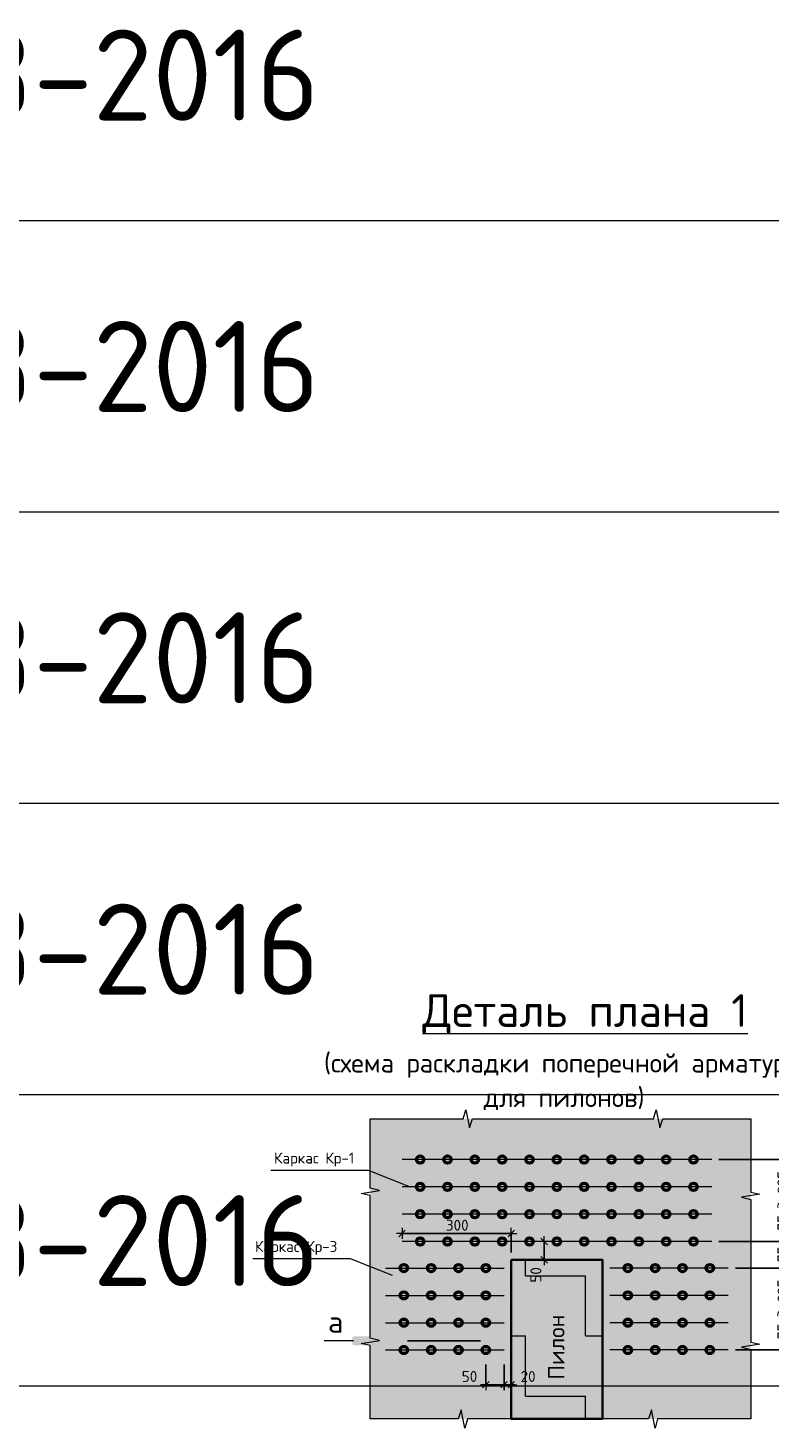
# Model space of a CAD drawing. Header units: metres. Extents: x -38 to 100, y -15 to 19.
# Tile 47 of 63: x 73.71 to 75.75, y 4.04 to 7.88. Entities that reach past the tile are written whole.
import ezdxf

# ---------------------------------------------------------------- set-up
doc = ezdxf.new("R2010")
doc.units = ezdxf.units.M
doc.header["$PDMODE"] = 65
doc.linetypes.add('______2', pattern=[0.27, 0.2, -0.07])
doc.layers.add('XR$4$_3705', color=7, linetype='Continuous')
for name, color, linetype, lineweight in [('XR$4$ВК__отв в полу 1-2 эт', 220, 'Continuous', 25), ('XR$4$Размерная линия (1)', 7, 'Continuous', 13), ('XR$4$Текст_ общее_1', 7, 'Continuous', 13)]:
    doc.layers.add(name, color=color, linetype=linetype, lineweight=lineweight)
doc.styles.add('ISOCPEUR', font='txt')
doc.dimstyles.new('DIMSTYLE_29', dxfattribs={"dimtxt": 0.03, "dimasz": 0.03, "dimexe": 0, "dimexo": 0, "dimgap": 0.015, "dimtad": 2, "dimdec": 0, "dimlfac": 1000, "dimrnd": 5, "dimzin": 12, "dimdsep": 46, "dimtxsty": 'ISOCPEUR', "dimblk1": 'ALL_ML_STRICH', "dimblk2": 'ALL_ML_STRICH', "dimsah": 1, "dimcen": 0, "dimclrd": 7, "dimclre": 256, "dimclrt": 7, "dimadec": 0, "dimazin": 0, "dimtfac": 1, "dimtdec": 0, "dimtix": 1, "dimtmove": 2, "dimatfit": 3, "dimfxl": 0, "dimtvp": 1.2, "dimtzin": 0, "dimlwd": 0, "dimlwe": -3, "dimarcsym": 0})
doc.dimstyles.new('DIMSTYLE_30', dxfattribs={"dimtxt": 0.03, "dimasz": 0.03, "dimexe": 0, "dimexo": 1e-06, "dimgap": 0.015, "dimtad": 2, "dimdec": 0, "dimlfac": 1000, "dimrnd": 5, "dimzin": 12, "dimdsep": 46, "dimtxsty": 'ISOCPEUR', "dimblk1": 'ALL_ML_STRICH', "dimblk2": 'ALL_ML_STRICH', "dimsah": 1, "dimcen": 0, "dimse1": 1, "dimse2": 1, "dimclrd": 7, "dimclre": 256, "dimclrt": 7, "dimadec": 0, "dimazin": 0, "dimtfac": 1, "dimtdec": 0, "dimtix": 1, "dimtmove": 2, "dimatfit": 3, "dimfxl": 0, "dimtvp": 1.2, "dimtzin": 0, "dimlwd": 0, "dimlwe": -3, "dimarcsym": 0})
doc.dimstyles.new('DIMSTYLE_31', dxfattribs={"dimtxt": 0.03, "dimasz": 0.03, "dimexe": 0, "dimexo": 0, "dimgap": 0.015, "dimtad": 2, "dimdec": 0, "dimlfac": 1000, "dimrnd": 5, "dimzin": 12, "dimdsep": 46, "dimtxsty": 'ISOCPEUR', "dimblk1": 'ALL_ML_STRICH', "dimblk2": 'ALL_ML_STRICH', "dimsah": 1, "dimcen": 0, "dimclrd": 7, "dimclre": 256, "dimclrt": 7, "dimadec": 0, "dimazin": 0, "dimtfac": 1, "dimtdec": 0, "dimtix": 1, "dimtmove": 2, "dimatfit": 3, "dimfxl": 0, "dimtzin": 0, "dimlwd": 0, "dimlwe": -3, "dimarcsym": 0})

# ---------------------------------------------------------------- blocks, each defined once
blk = doc.blocks.new('ЭЛЕМЕНТ_УЗОРА_18')
at = {"color": 7, "linetype": 'Continuous', "lineweight": 13, "transparency": 33554687}
for p, q in [((74.6496, 4.8864), (74.6496, 4.8864)), ((74.6496, 4.8864), (74.6496, 4.8864)), ((75.6936, 4.8864), (75.6936, 4.8864)), ((75.6936, 4.8864), (75.6936, 4.8864)), ((74.6496, 4.0624), (74.6496, 4.0624)), ((75.6936, 4.0624), (75.6936, 4.0624))]:
    blk.add_line(p, q, dxfattribs=at)
for points in [[(74.6496, 4.4744), (74.6496, 4.6759), (74.6246, 4.6816), (74.6746, 4.6895), (74.6496, 4.6961), (74.6496, 4.8864)], [(74.6496, 4.8864), (74.9048, 4.8864), (74.9121, 4.9114), (74.9221, 4.8614), (74.9304, 4.8864), (75.1716, 4.8864)], [(75.1716, 4.8864), (75.4268, 4.8864), (75.4341, 4.9114), (75.4441, 4.8614), (75.4524, 4.8864), (75.6936, 4.8864)], [(75.6936, 4.8864), (75.6936, 4.6849), (75.7186, 4.6792), (75.6686, 4.6713), (75.6936, 4.6648), (75.6936, 4.4744)], [(74.6496, 4.0624), (74.6496, 4.2639), (74.6246, 4.2696), (74.6746, 4.2775), (74.6496, 4.2841), (74.6496, 4.4744)], [(75.6936, 4.4744), (75.6936, 4.2729), (75.7186, 4.2672), (75.6686, 4.2593), (75.6936, 4.2528), (75.6936, 4.0624)], [(75.1716, 4.0624), (74.9163, 4.0624), (74.909, 4.0374), (74.8991, 4.0874), (74.8907, 4.0624), (74.6496, 4.0624), (74.6496, 4.0624)], [(75.6936, 4.0624), (75.6936, 4.0624), (75.4383, 4.0624), (75.431, 4.0374), (75.4211, 4.0874), (75.4127, 4.0624), (75.1716, 4.0624)]]:
    blk.add_lwpolyline(points, dxfattribs=at)
blk = doc.blocks.new('ALL_ML_STRICH')
at = {"color": 0, "linetype": 'ByBlock', "lineweight": -2}
for p, q in [((-1, 0), (0.5, 0)), ((-0.3, -0.3), (0.3, 0.3)), ((0, -0.5), (0, 0.5))]:
    blk.add_line(p, q, dxfattribs=at)
blk = doc.blocks.new('*D481')
at = {"layer": 'DEFPOINTS', "color": 7, "linetype": 'Continuous', "lineweight": 13, "transparency": 33554687}
for p in [(74.9666, 4.2316), (75.0166, 4.2316), (74.9666, 4.1563)]:
    blk.add_point(p, dxfattribs=at)
at = {"layer": 'XR$4$Размерная линия (1)', "color": 9, "linetype": 'Continuous', "lineweight": -2, "true_color": 0xc7c7c7, "transparency": 33554687}
for p, q in [((74.9666, 4.2116), (74.9666, 4.1563)), ((75.0166, 4.2116), (75.0166, 4.1563))]:
    blk.add_line(p, q, dxfattribs=at)
at = {"layer": 'XR$4$Размерная линия (1)', "color": 7, "linetype": 'Continuous', "lineweight": -2, "transparency": 33554687}
blk.add_line((74.9666, 4.1563), (75.0166, 4.1563), dxfattribs=at)
at = {"layer": 'XR$4$Размерная линия (1)', "color": 7, "linetype": 'Continuous', "lineweight": 13, "transparency": 33554687, "xscale": 0.03, "yscale": 0.03, "zscale": 0.03, "rotation": 180}
blk.add_blockref('ALL_ML_STRICH', (74.9666, 4.1563), dxfattribs=at)
at = {"layer": 'XR$4$Размерная линия (1)', "color": 7, "linetype": 'Continuous', "lineweight": 13, "transparency": 33554687, "xscale": 0.03, "yscale": 0.03, "zscale": 0.03}
blk.add_blockref('ALL_ML_STRICH', (75.0166, 4.1563), dxfattribs=at)
at = {"layer": 'XR$4$Размерная линия (1)', "color": 7, "linetype": 'Continuous', "lineweight": 13, "transparency": 33554687, "insert": (74.9219, 4.1789), "char_height": 0.03, "width": 0.06, "attachment_point": 5, "style": 'ISOCPEUR'}
blk.add_mtext('\\A1;{50}', dxfattribs=at)
blk = doc.blocks.new('*D482')
at = {"layer": 'DEFPOINTS', "color": 7, "linetype": 'Continuous', "lineweight": 13, "transparency": 33554687}
for p in [(75.0166, 4.2316), (75.0166, 4.1563), (75.0366, 4.166)]:
    blk.add_point(p, dxfattribs=at)
at = {"layer": 'XR$4$Размерная линия (1)', "color": 9, "linetype": 'Continuous', "lineweight": -2, "true_color": 0xc7c7c7, "transparency": 33554687}
for p, q in [((75.0166, 4.2116), (75.0166, 4.1563)), ((75.0366, 4.1563), (75.0366, 4.1563))]:
    blk.add_line(p, q, dxfattribs=at)
at = {"layer": 'XR$4$Размерная линия (1)', "color": 7, "linetype": 'Continuous', "lineweight": -2, "transparency": 33554687}
blk.add_line((75.0166, 4.1563), (75.0366, 4.1563), dxfattribs=at)
at = {"layer": 'XR$4$Размерная линия (1)', "color": 7, "linetype": 'Continuous', "lineweight": 13, "transparency": 33554687, "xscale": 0.03, "yscale": 0.03, "zscale": 0.03, "rotation": 180}
blk.add_blockref('ALL_ML_STRICH', (75.0166, 4.1563), dxfattribs=at)
at = {"layer": 'XR$4$Размерная линия (1)', "color": 7, "linetype": 'Continuous', "lineweight": 13, "transparency": 33554687, "xscale": 0.03, "yscale": 0.03, "zscale": 0.03}
blk.add_blockref('ALL_ML_STRICH', (75.0366, 4.1563), dxfattribs=at)
at = {"layer": 'XR$4$Размерная линия (1)', "color": 7, "linetype": 'Continuous', "lineweight": 13, "transparency": 33554687, "insert": (75.0827, 4.1788), "char_height": 0.03, "width": 0.06, "attachment_point": 5, "style": 'ISOCPEUR'}
blk.add_mtext('\\A1;{20}', dxfattribs=at)
blk = doc.blocks.new('*D483')
at = {"layer": 'DEFPOINTS', "color": 7, "linetype": 'Continuous', "lineweight": 13, "transparency": 33554687}
for p in [(75.1298, 4.5494), (75.1265, 4.4994), (75.1276, 4.4994)]:
    blk.add_point(p, dxfattribs=at)
at = {"layer": 'XR$4$Размерная линия (1)', "color": 7, "linetype": 'Continuous', "lineweight": -2, "transparency": 33554687}
blk.add_line((75.1265, 4.4994), (75.1265, 4.5494), dxfattribs=at)
at = {"layer": 'XR$4$Размерная линия (1)', "color": 7, "linetype": 'Continuous', "lineweight": 13, "transparency": 33554687, "xscale": 0.03, "yscale": 0.03, "zscale": 0.03}
for p, rotation in [((75.1265, 4.5494), 90), ((75.1265, 4.4994), 270)]:
    blk.add_blockref('ALL_ML_STRICH', p, dxfattribs=dict(at, rotation=rotation))
at = {"layer": 'XR$4$Размерная линия (1)', "color": 7, "linetype": 'Continuous', "lineweight": 13, "transparency": 33554687, "insert": (75.104, 4.4578), "char_height": 0.03, "width": 0.06, "attachment_point": 5, "rotation": 90, "style": 'ISOCPEUR'}
blk.add_mtext('\\A1;{50}', dxfattribs=at)
blk = doc.blocks.new('*D484')
at = {"layer": 'DEFPOINTS', "color": 7, "linetype": 'Continuous', "lineweight": 13, "transparency": 33554687}
for p in [(75.6316, 4.4766), (75.6316, 4.2516), (75.8046, 4.2516)]:
    blk.add_point(p, dxfattribs=at)
at = {"layer": 'XR$4$Размерная линия (1)', "color": 9, "linetype": 'Continuous', "lineweight": -2, "true_color": 0xc7c7c7, "transparency": 33554687}
for p, q in [((75.6516, 4.4766), (75.8046, 4.4766)), ((75.6516, 4.2516), (75.8046, 4.2516))]:
    blk.add_line(p, q, dxfattribs=at)
at = {"layer": 'XR$4$Размерная линия (1)', "color": 7, "linetype": 'Continuous', "lineweight": -2, "transparency": 33554687}
blk.add_line((75.8046, 4.2516), (75.8046, 4.4766), dxfattribs=at)
at = {"layer": 'XR$4$Размерная линия (1)', "color": 7, "linetype": 'Continuous', "lineweight": 13, "transparency": 33554687, "xscale": 0.03, "yscale": 0.03, "zscale": 0.03}
for p, rotation in [((75.8046, 4.4766), 90), ((75.8046, 4.2516), 270)]:
    blk.add_blockref('ALL_ML_STRICH', p, dxfattribs=dict(at, rotation=rotation))
at = {"layer": 'XR$4$Размерная линия (1)', "color": 7, "linetype": 'Continuous', "lineweight": 13, "transparency": 33554687, "insert": (75.7671, 4.2816), "char_height": 0.03, "width": 0.0015, "attachment_point": 1, "rotation": 90, "line_spacing_factor": 0.60241, "style": 'ISOCPEUR'}
blk.add_mtext('75х3=225', dxfattribs=at)
blk = doc.blocks.new('*D485')
at = {"layer": 'DEFPOINTS', "color": 7, "linetype": 'Continuous', "lineweight": 13, "transparency": 33554687}
for p in [(75.5866, 4.5494), (75.6316, 4.4766), (75.8046, 4.4766)]:
    blk.add_point(p, dxfattribs=at)
at = {"layer": 'XR$4$Размерная линия (1)', "color": 9, "linetype": 'Continuous', "lineweight": -2, "true_color": 0xc7c7c7, "transparency": 33554687}
for p, q in [((75.6066, 4.5494), (75.8046, 4.5494)), ((75.6516, 4.4766), (75.8046, 4.4766))]:
    blk.add_line(p, q, dxfattribs=at)
at = {"layer": 'XR$4$Размерная линия (1)', "color": 7, "linetype": 'Continuous', "lineweight": -2, "transparency": 33554687}
blk.add_line((75.8046, 4.4766), (75.8046, 4.5494), dxfattribs=at)
at = {"layer": 'XR$4$Размерная линия (1)', "color": 7, "linetype": 'Continuous', "lineweight": 13, "transparency": 33554687, "xscale": 0.03, "yscale": 0.03, "zscale": 0.03}
for p, rotation in [((75.8046, 4.5494), 90), ((75.8046, 4.4766), 270)]:
    blk.add_blockref('ALL_ML_STRICH', p, dxfattribs=dict(at, rotation=rotation))
at = {"layer": 'XR$4$Размерная линия (1)', "color": 7, "linetype": 'Continuous', "lineweight": 13, "transparency": 33554687, "insert": (75.7821, 4.5145), "char_height": 0.03, "width": 0.06, "attachment_point": 5, "rotation": 90, "style": 'ISOCPEUR'}
blk.add_mtext('\\A1;{75}', dxfattribs=at)
blk = doc.blocks.new('*D486')
at = {"layer": 'DEFPOINTS', "color": 7, "linetype": 'Continuous', "lineweight": 13, "transparency": 33554687}
for p in [(75.5866, 4.7744), (75.5866, 4.5494), (75.8046, 4.5494)]:
    blk.add_point(p, dxfattribs=at)
at = {"layer": 'XR$4$Размерная линия (1)', "color": 9, "linetype": 'Continuous', "lineweight": -2, "true_color": 0xc7c7c7, "transparency": 33554687}
for p, q in [((75.6066, 4.7744), (75.8046, 4.7744)), ((75.6066, 4.5494), (75.8046, 4.5494))]:
    blk.add_line(p, q, dxfattribs=at)
at = {"layer": 'XR$4$Размерная линия (1)', "color": 7, "linetype": 'Continuous', "lineweight": -2, "transparency": 33554687}
blk.add_line((75.8046, 4.5494), (75.8046, 4.7744), dxfattribs=at)
at = {"layer": 'XR$4$Размерная линия (1)', "color": 7, "linetype": 'Continuous', "lineweight": 13, "transparency": 33554687, "xscale": 0.03, "yscale": 0.03, "zscale": 0.03}
for p, rotation in [((75.8046, 4.7744), 90), ((75.8046, 4.5494), 270)]:
    blk.add_blockref('ALL_ML_STRICH', p, dxfattribs=dict(at, rotation=rotation))
at = {"layer": 'XR$4$Размерная линия (1)', "color": 7, "linetype": 'Continuous', "lineweight": 13, "transparency": 33554687, "insert": (75.7671, 4.5794), "char_height": 0.03, "width": 0.0015, "attachment_point": 1, "rotation": 90, "line_spacing_factor": 0.60241, "style": 'ISOCPEUR'}
blk.add_mtext('75х3=225', dxfattribs=at)
blk = doc.blocks.new('*D487')
at = {"layer": 'DEFPOINTS', "color": 7, "linetype": 'Continuous', "lineweight": 13, "transparency": 33554687}
for p in [(74.7366, 4.5717), (74.7366, 4.5494), (75.0366, 4.4994)]:
    blk.add_point(p, dxfattribs=at)
at = {"layer": 'XR$4$Размерная линия (1)', "color": 9, "linetype": 'Continuous', "lineweight": -2, "true_color": 0xc7c7c7, "transparency": 33554687}
for p, q in [((74.7366, 4.5717), (74.7366, 4.5717)), ((75.0366, 4.5194), (75.0366, 4.5717))]:
    blk.add_line(p, q, dxfattribs=at)
at = {"layer": 'XR$4$Размерная линия (1)', "color": 7, "linetype": 'Continuous', "lineweight": -2, "transparency": 33554687}
blk.add_line((74.7366, 4.5717), (75.0366, 4.5717), dxfattribs=at)
at = {"layer": 'XR$4$Размерная линия (1)', "color": 7, "linetype": 'Continuous', "lineweight": 13, "transparency": 33554687, "xscale": 0.03, "yscale": 0.03, "zscale": 0.03, "rotation": 180}
blk.add_blockref('ALL_ML_STRICH', (74.7366, 4.5717), dxfattribs=at)
at = {"layer": 'XR$4$Размерная линия (1)', "color": 7, "linetype": 'Continuous', "lineweight": 13, "transparency": 33554687, "xscale": 0.03, "yscale": 0.03, "zscale": 0.03}
blk.add_blockref('ALL_ML_STRICH', (75.0366, 4.5717), dxfattribs=at)
at = {"layer": 'XR$4$Размерная линия (1)', "color": 7, "linetype": 'Continuous', "lineweight": 13, "transparency": 33554687, "insert": (74.8881, 4.5942), "char_height": 0.03, "width": 0.09, "attachment_point": 5, "style": 'ISOCPEUR'}
blk.add_mtext('\\A1;{300}', dxfattribs=at)

msp = doc.modelspace()

# ---------------------------------------------------------------- hatches: boundary and pattern name
at = {"linetype": 'Continuous', "lineweight": 13, "true_color": 0xf0eae8, "transparency": 33554687}
msp.add_hatch(color=7, dxfattribs=at).paths.add_polyline_path([(74.6496, 4.8864), (74.6496, 4.0624), (75.6936, 4.0624), (75.6936, 4.8864)])
at = {"linetype": 'Continuous', "lineweight": 13, "transparency": 33554687}
h = msp.add_hatch(dxfattribs=at)
h.set_pattern_fill('____', scale=0.165, style=0, pattern_type=2)
h.set_pattern_definition([(0, (0.33, 0.33), (0.165, 0.165), [0.165, -0.165]), (90, (0.33, 0.33), (-0.165, 0.165), [0.165, -0.165])])
h.paths.add_polyline_path([(75.0366, 4.0624), (75.2866, 4.0624), (75.2866, 4.4994), (75.0366, 4.4994)], flags=0)
at = {"linetype": 'Continuous', "lineweight": 25, "true_color": 0x000000, "transparency": 33554687}
for points in [[(74.6051, 4.2894), (74.6043, 4.2892), (74.6036, 4.289), (74.6029, 4.2886), (74.6023, 4.2882), (74.6017, 4.2877), (74.6012, 4.2871), (74.6008, 4.2865), (74.6004, 4.2858), (74.6002, 4.2851), (74.6, 4.2843), (74.6, 4.2836), (74.6, 4.2702), (74.6, 4.2694), (74.6002, 4.2687), (74.6004, 4.268), (74.6008, 4.2673), (74.6012, 4.2666), (74.6017, 4.2661), (74.6023, 4.2655), (74.6029, 4.2651), (74.6036, 4.2648), (74.6043, 4.2645), (74.6051, 4.2644), (74.6058, 4.2643), (74.7033, 4.2643), (74.7033, 4.2894), (74.6058, 4.2894)], [(75.0455, 4.2894), (75.0447, 4.2894), (74.9473, 4.2894), (74.9473, 4.2643), (75.0447, 4.2643), (75.0455, 4.2644), (75.0463, 4.2645), (75.047, 4.2648), (75.0477, 4.2651), (75.0483, 4.2655), (75.0489, 4.2661), (75.0494, 4.2666), (75.0498, 4.2673), (75.0502, 4.268), (75.0504, 4.2687), (75.0506, 4.2694), (75.0506, 4.2702), (75.0506, 4.2836), (75.0506, 4.2843), (75.0504, 4.2851), (75.0502, 4.2858), (75.0498, 4.2865), (75.0494, 4.2871), (75.0489, 4.2877), (75.0483, 4.2882), (75.0477, 4.2886), (75.047, 4.289), (75.0463, 4.2892)]]:
    msp.add_hatch(color=18, dxfattribs=at).paths.add_polyline_path(points)

# ---------------------------------------------------------------- linework, layer by layer
at = {"color": 7, "linetype": 'Continuous', "lineweight": 13, "transparency": 33554687}
for p, q in [((88.0842, 7.3519), (69.5842, 7.3519)), ((88.0842, 6.5519), (69.5842, 6.5519)), ((88.0842, 5.7519), (69.5842, 5.7519)), ((88.0842, 4.9519), (69.5842, 4.9519)), ((88.0842, 4.1519), (69.5842, 4.1519))]:
    msp.add_line(p, q, dxfattribs=at)
at = {"color": 7, "linetype": '______2', "lineweight": 25, "transparency": 33554687}
msp.add_line((74.9519, 4.2769), (74.7033, 4.2769), dxfattribs=at)
at = {"color": 7, "linetype": 'Continuous', "lineweight": 13, "transparency": 33554687}
for points in [[(74.3768, 4.7454), (74.644, 4.7454), (74.7587, 4.6994)], [(74.3275, 4.5026), (74.5947, 4.5026), (74.7094, 4.4566)]]:
    msp.add_lwpolyline(points, dxfattribs=at)
at = {"color": 7, "linetype": 'Continuous', "lineweight": 35, "transparency": 33554687}
msp.add_lwpolyline([(75.0366, 4.4994), (75.2866, 4.4994), (75.2866, 4.0624), (75.0366, 4.0624), (75.0366, 4.4994)], dxfattribs=at)
at = {"layer": 'XR$4$_3705', "color": 7, "linetype": 'Continuous', "lineweight": 50, "transparency": 33554687}
for centre in [(74.7866, 4.7744), (74.8616, 4.7744), (74.9366, 4.7744), (75.0116, 4.7744), (75.0866, 4.7744), (75.1616, 4.7744), (75.2366, 4.7744), (75.3116, 4.7744), (75.3866, 4.7744), (75.4616, 4.7744), (75.5366, 4.7744), (74.7866, 4.6994), (74.8616, 4.6994), (74.9366, 4.6994), (75.0116, 4.6994), (75.0866, 4.6994), (75.1616, 4.6994), (75.2366, 4.6994), (75.3116, 4.6994), (75.3866, 4.6994), (75.4616, 4.6994), (75.5366, 4.6994), (74.7866, 4.6244), (74.8616, 4.6244), (74.9366, 4.6244), (75.0116, 4.6244), (75.0866, 4.6244), (75.1616, 4.6244), (75.2366, 4.6244), (75.3116, 4.6244), (75.3866, 4.6244), (75.4616, 4.6244), (75.5366, 4.6244), (74.7866, 4.5494), (74.8616, 4.5494), (74.9366, 4.5494), (75.0116, 4.5494), (75.0866, 4.5494), (75.1616, 4.5494), (75.2366, 4.5494), (75.3116, 4.5494), (75.3866, 4.5494), (75.4616, 4.5494), (75.5366, 4.5494), (74.7416, 4.4766), (74.8166, 4.4766), (74.8916, 4.4766), (74.9666, 4.4766), (75.3566, 4.4766), (75.4316, 4.4766), (75.5066, 4.4766), (75.5816, 4.4766), (74.7416, 4.4016), (74.8166, 4.4016), (74.8916, 4.4016), (74.9666, 4.4016), (75.3566, 4.4016), (75.4316, 4.4016), (75.5066, 4.4016), (75.5816, 4.4016), (74.7416, 4.3266), (74.8166, 4.3266), (74.8916, 4.3266), (74.9666, 4.3266), (75.3566, 4.3266), (75.4316, 4.3266), (75.5066, 4.3266), (75.5816, 4.3266), (74.7416, 4.2516), (74.8166, 4.2516), (74.8916, 4.2516), (74.9666, 4.2516), (75.3566, 4.2516), (75.4316, 4.2516), (75.5066, 4.2516), (75.5816, 4.2516)]:
    msp.add_circle(centre, 0.01, dxfattribs=at)
at = {"layer": 'XR$4$ВК__отв в полу 1-2 эт', "color": 7, "linetype": 'Continuous', "lineweight": 13, "transparency": 33554687}
for p, q in [((75.5866, 4.7744), (74.7366, 4.7744)), ((75.5866, 4.6994), (74.7366, 4.6994)), ((75.5866, 4.6244), (74.7366, 4.6244)), ((75.5866, 4.5494), (74.7366, 4.5494)), ((74.6916, 4.4766), (75.0166, 4.4766)), ((75.6316, 4.4766), (75.3066, 4.4766)), ((74.6916, 4.4016), (75.0166, 4.4016)), ((75.6316, 4.4016), (75.3066, 4.4016)), ((74.6916, 4.3266), (75.0166, 4.3266)), ((75.6316, 4.3266), (75.3066, 4.3266)), ((74.6033, 4.2769), (74.5233, 4.2769)), ((74.6916, 4.2516), (75.0166, 4.2516)), ((75.6316, 4.2516), (75.3066, 4.2516))]:
    msp.add_line(p, q, dxfattribs=at)

# ---------------------------------------------------------------- block references
at = {"color": 7, "linetype": 'Continuous', "lineweight": 13, "transparency": 33554687}
msp.add_blockref('ЭЛЕМЕНТ_УЗОРА_18', (0, 0), dxfattribs=at)

# ---------------------------------------------------------------- texts
at = {"color": 7, "linetype": 'Continuous', "lineweight": 35, "transparency": 33554687, "char_height": 0.25, "width": 2.743715, "attachment_point": 7, "style": 'ISOCPEUR'}
for insert in [(72.015, 7.6269), (72.015, 6.8269), (72.015, 6.0269), (72.015, 5.2269), (72.015, 4.4269)]:
    msp.add_mtext('\\W0.96;ГОСТ 34028-2016', dxfattribs=dict(at, insert=insert))
at = {"color": 7, "linetype": 'Continuous', "lineweight": 13, "transparency": 33554687, "attachment_point": 5, "style": 'ISOCPEUR'}
for s, insert, char_height, width in [('\\A1;{\\fISOCPEUR|i0|b0;\\H0.030000;\\W1.000000;\\C7;Каркас Кр-1}\\P', (74.4954, 4.7745), 0.03, 0.245259), ('\\A1;{\\fISOCPEUR|i0|b0;\\H0.030000;\\W1.000000;\\C7;Каркас Кр-3}\\P', (74.446, 4.5317), 0.03, 0.25163), ('\\A1;{\\fISOCPEUR|i0|b0;\\H0.060000;\\W1.000000;\\C7;а}\\P', (74.5546, 4.3288), 0.06, 0.072)]:
    msp.add_mtext(s, dxfattribs=dict(at, insert=insert, char_height=char_height, width=width))
at = {"color": 251, "linetype": 'Continuous', "lineweight": 50, "true_color": 0x575757, "transparency": 33554687, "insert": (75.1601, 4.2594), "char_height": 0.045, "width": 0.183316, "attachment_point": 5, "rotation": 90, "style": 'ISOCPEUR'}
msp.add_mtext('\\A1;{\\fISOCPEUR|i0|b1;\\H0.045000;\\W1.000000;\\c3260503895;Пилон}\\P', dxfattribs=at)
at = {"layer": 'XR$4$Текст_ общее_1', "color": 7, "linetype": 'Continuous', "lineweight": 13, "transparency": 33554687, "insert": (75.1817, 5.2286), "char_height": 0.09, "width": 2.301075, "attachment_point": 2, "line_spacing_factor": 1.084337}
msp.add_mtext('\\A1;{\\L\\fISOCPEUR|i0|b0;\\H0.090000;\\W1.000000;\\C7;  Деталь плана 1\\l}\\P{\\fISOCPEUR|i0|b0;\\H0.052500;\\W1.000000;\\C7;(схема раскладки поперечной арматуры}\\P{\\fISOCPEUR|i0|b0;\\H0.052500;\\W1.000000;\\C7;для пилонов)}\\P', dxfattribs=at)

# ---------------------------------------------------------------- dimensions: what is measured, and where the dimension line sits
at = {"layer": 'XR$4$Размерная линия (1)', "color": 7, "linetype": 'Continuous', "lineweight": 13, "transparency": 33554687}
for base, p1, p2, picture, middle in [((75.8046, 4.7744), (75.6066, 4.5494), (75.6066, 4.7744), '*D486', (75.7896, 4.6619)), ((75.8046, 4.4766), (75.6516, 4.2516), (75.6516, 4.4766), '*D484', (75.7896, 4.3641))]:
    dim = msp.add_linear_dim(base=base, p1=p1, p2=p2, angle=90, text='75х3=225', dimstyle='DIMSTYLE_31', override={"dimpost": '<>', "dimclrd": 7, "dimclre": 9, "dimclrt": 7, "dimlwd": 0, "dimlwe": 65533}, dxfattribs=at)
    dim.commit()
    dim.dimension.update_dxf_attribs({"geometry": picture, "text_midpoint": middle, "dimtype": 160})
for base, p1, p2, dimstyle, picture, middle in [((75.0366, 4.5717), (74.7366, 4.5717), (75.0366, 4.5194), 'DIMSTYLE_31', '*D487', (74.8881, 4.5942)), ((75.0166, 4.1563), (74.9666, 4.2116), (75.0166, 4.2116), 'DIMSTYLE_29', '*D481', (74.9219, 4.1789)), ((75.0366, 4.1563), (75.0166, 4.2116), (75.0366, 4.1563), 'DIMSTYLE_29', '*D482', (75.0827, 4.1788))]:
    dim = msp.add_linear_dim(base=base, p1=p1, p2=p2, dimstyle=dimstyle, override={"dimpost": '<>', "dimclrd": 7, "dimclre": 9, "dimclrt": 7, "dimlwd": 0, "dimlwe": 65533}, dxfattribs=at)
    dim.commit()
    dim.dimension.update_dxf_attribs({"geometry": picture, "text_midpoint": middle, "dimtype": 160})
for base, p1, p2, dimstyle, picture, middle in [((75.1265, 4.5494), (75.1276, 4.4994), (75.1298, 4.5494), 'DIMSTYLE_30', '*D483', (75.104, 4.4578)), ((75.8046, 4.5494), (75.6516, 4.4766), (75.6066, 4.5494), 'DIMSTYLE_31', '*D485', (75.7821, 4.5145))]:
    dim = msp.add_linear_dim(base=base, p1=p1, p2=p2, angle=90, dimstyle=dimstyle, override={"dimpost": '<>', "dimclrd": 7, "dimclre": 9, "dimclrt": 7, "dimlwd": 0, "dimlwe": 65533}, dxfattribs=at)
    dim.commit()
    dim.dimension.update_dxf_attribs({"geometry": picture, "text_midpoint": middle, "dimtype": 160})

doc.saveas('drawing.dxf')
